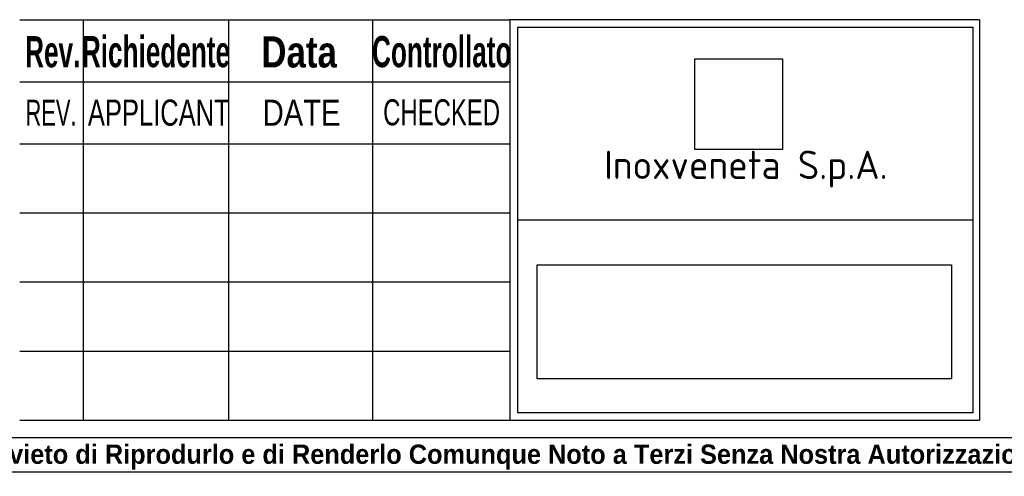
# Model space of a CAD drawing. Extents: x -12 to 412, y 11 to 308.
# Tile 2 of 11: x 115 to 202, y 11 to 51. Entities that reach past the tile are written whole.
import ezdxf

# ---------------------------------------------------------------- set-up
doc = ezdxf.new("R2010")
doc.units = 0
doc.layers.get('0').update_dxf_attribs({"linetype": 'CONTINUOUS'})
doc.layers.add('DEFAULT', color=7, linetype='CONTINUOUS')
doc.styles.add('SEACAD_ARIAL', font='arial.ttf')
doc.styles.add('SEACAD_ARIAL_NARROW', font='ARIALN.TTF', dxfattribs={"width": 0.8})
doc.styles.add('SEACAD_ARIALB', font='arialbd.ttf', dxfattribs={"width": 0.9})
picture_1 = doc.add_image_def('image1.jpg', size_in_pixel=(55, 57))
picture_2 = doc.add_image_def('image2.bmp', size_in_pixel=(138, 38))

msp = doc.modelspace()

# ---------------------------------------------------------------- linework, layer by layer
at = {"color": 7, "linetype": 'CONTINUOUS'}
msp.add_line((6.2345, 10.9591), (412.092, 10.9591), dxfattribs=at)
at = {"layer": 'DEFAULT', "color": 7, "linetype": 'CONTINUOUS'}
for p, q in [((115.3658, 50.8402), (158.5658, 50.8402)), ((120.9658, 50.8402), (120.9658, 15.5023)), ((133.7658, 50.8402), (133.7658, 15.5023)), ((146.4658, 50.8402), (146.4658, 15.5023)), ((199.9658, 50.8402), (158.5642, 50.8402)), ((158.5658, 50.8402), (158.5658, 15.5023)), ((199.9658, 50.8402), (199.9658, 15.5023)), ((159.2671, 50.1757), (199.3666, 50.1757)), ((159.2671, 16.162), (159.2671, 50.1757)), ((199.3666, 50.1757), (199.3666, 16.162)), ((115.3658, 45.3523), (158.5658, 45.3523)), ((115.3658, 39.9023), (158.5658, 39.9023)), ((115.3658, 33.8023), (158.5658, 33.8023)), ((159.2671, 33.1714), (199.3666, 33.1714)), ((115.3658, 27.7023), (158.5658, 27.7023)), ((115.3658, 21.6023), (158.5658, 21.6023)), ((199.3666, 16.162), (159.2671, 16.162)), ((115.3658, 15.5023), (158.5658, 15.5023)), ((158.5642, 15.5023), (199.9658, 15.5023)), ((6.2345, 13.9879), (412.092, 13.9879))]:
    msp.add_line(p, q, dxfattribs=at)

# ---------------------------------------------------------------- texts
for s, insert, char_height, width, attachment_point, style in [('{\\fArial|b1||i0||c0|p34;\\C7;\\H2.75;\\W0.6;Richiedente}', (127.3742, 46.6077), 2.75, 12.230363, 8, 'SEACAD_ARIALB'), ('{\\fArial|b1||i0||c0|p34;\\C7;\\H2.75;\\W0.6;Controllato}', (152.5636, 46.6077), 2.75, 11.31616, 8, 'SEACAD_ARIALB'), ('{\\fArial|b1||i0||c0|p34;\\C7;\\H2.75;\\W0.6;Rev.}', (118.2755, 46.5974), 2.75, 4.503482, 8, 'SEACAD_ARIALB'), ('{\\fArial|b1||i0||c0|p34;\\C7;\\H2.75;\\W0.8;Data}', (139.9887, 46.5846), 2.75, 6.782651, 8, 'SEACAD_ARIALB'), ('{\\fArial|b0||i0||c0|p34;\\C7;\\H2.3;\\W0.6;REV.}', (118.1251, 41.4841), 2.3, 5.042658, 8, 'SEACAD_ARIAL'), ('{\\fArial|b0||i0||c0|p34;\\C7;\\H2.3;\\W0.7;APPLICANT}', (121.3755, 41.4586), 2.3, 12.129892, 7, 'SEACAD_ARIAL'), ('{\\fArial|b0||i0||c0|p34;\\C7;\\H2.3;\\W0.8;DATE}', (140.2091, 41.4841), 2.3, 7.085974, 8, 'SEACAD_ARIAL'), ('{\\fArial Narrow|b0||i0||c0|p34;\\C7;\\H2.3;\\W0.8;CHECKED}', (152.5482, 41.4833), 2.3, 10.751842, 8, 'SEACAD_ARIAL_NARROW')]:
    msp.add_mtext(s, dxfattribs=dict(insert=insert, char_height=char_height, width=width, attachment_point=attachment_point, style=style))
for s, insert, char_height, width, attachment_point in [('{\\fSolid Edge ANSI|b0||i0||c0|p34;\\C7;\\H2.5;\\W1.;Inoxveneta S.p.A.}', (179.3665, 37.657), 2.5, 38.906797, 5), ('{\\fArial|b1||i0||c0|p34;\\C7;\\H1.7;\\W0.94;A Termini di Legge ci Riserviamo la Proprietà di questo Disegno con Divieto di Riprodurlo e di Renderlo Comunque Noto a Terzi Senza Nostra Autorizzazione}', (122.3664, 11.137), 1.7, 175.011409, 8)]:
    msp.add_mtext(s, dxfattribs=dict(insert=insert, char_height=char_height, width=width, attachment_point=attachment_point))

# ---------------------------------------------------------------- pictures from other files: only their frames are drawn
image = msp.add_image(picture_1, insert=(174.8624, 39.3783), size_in_units=(7.7193, 8), rotation=0)
image.dxf.flags = 7
image = msp.add_image(picture_2, insert=(160.9653, 19.1718), size_in_units=(36.5125, 10.0542))
image.dxf.flags = 7

doc.saveas('drawing.dxf')
